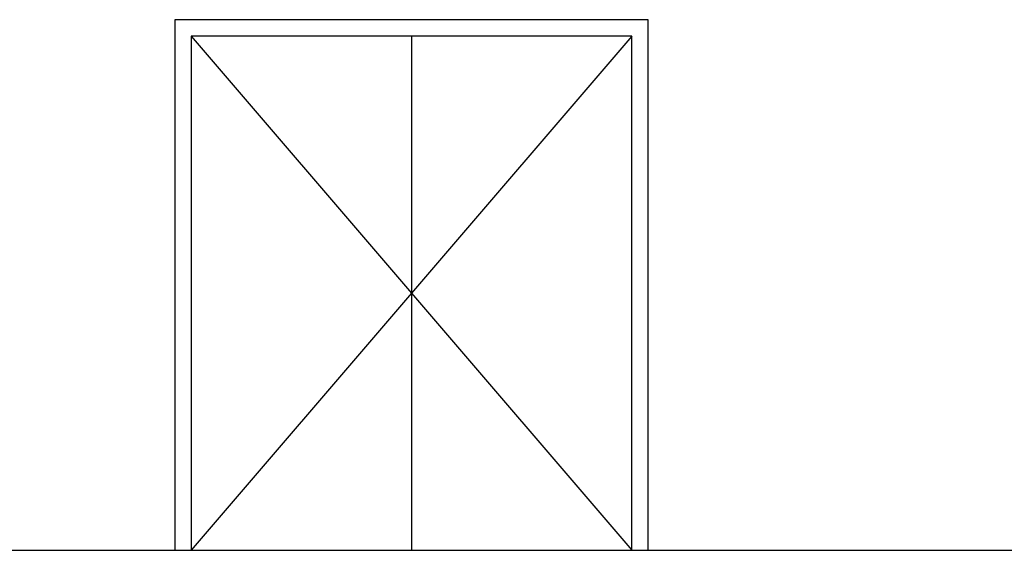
# Model space of a CAD drawing. Extents: x -19795 to 103381, y 127200 to 154480.
# Tile 50 of 76: x 58492 to 62515, y 138016 to 140183. Entities that reach past the tile are written whole.
import ezdxf

# ---------------------------------------------------------------- set-up
doc = ezdxf.new("R2010")
doc.units = 0
doc.header["$LTSCALE"] = 1000
doc.header["$MEASUREMENT"] = 0
doc.linetypes.add('DASHDOT', pattern=[1, 0.5, -0.25, 0, -0.25])
doc.layers.add('B02', color=7, linetype='CONTINUOUS')
doc.layers.add('B03', color=7, linetype='CONTINUOUS')

msp = doc.modelspace()

# ---------------------------------------------------------------- linework, layer by layer
at = {"layer": 'B02', "color": 5, "linetype": 'DASHDOT'}
msp.add_line((-16278, 138016), (88502.6, 138016), dxfattribs=at)
at = {"layer": 'B03', "color": 5, "linetype": 'Continuous'}
for p, q in [((60992.5, 140116), (59192.5, 138016)), ((59192.5, 140116), (60992.5, 138016))]:
    msp.add_line(p, q, dxfattribs=at)
at = {"layer": 'B03', "color": 1, "linetype": 'Continuous'}
for p, q in [((60092.5, 140116), (60092.5, 138016)), ((56422.5, 138016), (67352.5, 138016))]:
    msp.add_line(p, q, dxfattribs=at)
for points in [[(59125.5, 138016), (61059.5, 138016), (61059.5, 140183), (59125.5, 140183)], [(59192.5, 138016), (60992.5, 138016), (60992.5, 140116), (59192.5, 140116)]]:
    msp.add_lwpolyline(points, close=True, dxfattribs=at)

doc.saveas('drawing.dxf')
